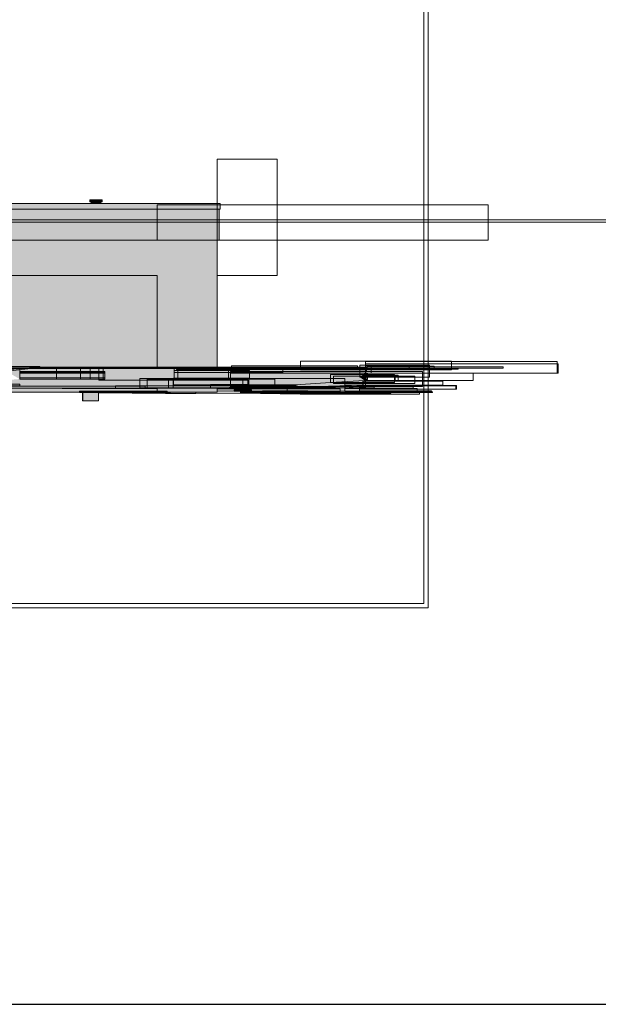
# Model space of a CAD drawing. Header units: metres. Extents: x 0 to 0.84, y 0 to 0.297.
# Tile 42 of 44: x 0.741 to 0.768, y 0.21 to 0.256. Entities that reach past the tile are written whole.
import ezdxf

# ---------------------------------------------------------------- set-up
doc = ezdxf.new("R2010")
doc.units = ezdxf.units.M
doc.header["$XCLIPFRAME"] = 2
doc.layers.add('Legende_ Beschreibung', color=7, linetype='Continuous', lineweight=25)
doc.layers.add('Standard', color=7, linetype='Continuous', lineweight=25)
picture_1 = doc.add_image_def('image1.jpg', size_in_pixel=(1024, 1024))
picture_2 = doc.add_image_def('image3.jpg', size_in_pixel=(2048, 512))
picture_3 = doc.add_image_def('image4.jpg', size_in_pixel=(1024, 1024))

msp = doc.modelspace()

# ---------------------------------------------------------------- hatches: boundary and pattern name
at = {"layer": 'Standard', "linetype": 'Continuous', "lineweight": 13, "true_color": 0xd1d1d1, "transparency": 33554687}
msp.add_hatch(color=254, dxfattribs=at).paths.add_polyline_path([(0.731934, 0.247115), (0.731934, 0.246855), (0.750496, 0.246855), (0.750496, 0.247115)])
at = {"layer": 'Standard', "linetype": 'Continuous', "lineweight": 13, "true_color": 0xaaaaaa, "transparency": 33554687}
for points in [[(0.744454, 0.247295), (0.744454, 0.247195), (0.744476, 0.247195), (0.744476, 0.247295)], [(0.744527, 0.247195), (0.744514, 0.247195), (0.744514, 0.247115), (0.744527, 0.247115)], [(0.744701, 0.247295), (0.744701, 0.247195), (0.744722, 0.247195), (0.744722, 0.247295)], [(0.744774, 0.247195), (0.744761, 0.247195), (0.744761, 0.247115), (0.744774, 0.247115)], [(0.7412, 0.238984), (0.742047, 0.239476), (0.74034, 0.239476)], [(0.744867, 0.238931), (0.742357, 0.239476), (0.742047, 0.239476), (0.7412, 0.238984)], [(0.744867, 0.238931), (0.748358, 0.239291), (0.743426, 0.239477), (0.742357, 0.239476)], [(0.748358, 0.239291), (0.748465, 0.239427), (0.745232, 0.239477), (0.743426, 0.239477)], [(0.748361, 0.239019), (0.748358, 0.239291), (0.744867, 0.238931)], [(0.748465, 0.239427), (0.757307, 0.23948), (0.745232, 0.239477)], [(0.750351, 0.23854), (0.757216, 0.239261), (0.748325, 0.238721)], [(0.757216, 0.239261), (0.748361, 0.239019), (0.748325, 0.238721)], [(0.757307, 0.23948), (0.748465, 0.239427), (0.748358, 0.239291)], [(0.757307, 0.23948), (0.748358, 0.239291), (0.748361, 0.239019)], [(0.757216, 0.239261), (0.757307, 0.23948), (0.748361, 0.239019)], [(0.75398, 0.238711), (0.757216, 0.239261), (0.750351, 0.23854)], [(0.756953, 0.239074), (0.757216, 0.239261), (0.75398, 0.238711)], [(0.757216, 0.239261), (0.756953, 0.239074), (0.757169, 0.238921)], [(0.747349, 0.23854), (0.7412, 0.238984), (0.73726, 0.238661)], [(0.747349, 0.23854), (0.744867, 0.238931), (0.7412, 0.238984)], [(0.748325, 0.238721), (0.748361, 0.239019), (0.744867, 0.238931)], [(0.748309, 0.238558), (0.748325, 0.238721), (0.744867, 0.238931)], [(0.747349, 0.23854), (0.748309, 0.238558), (0.744867, 0.238931)], [(0.750351, 0.23854), (0.748325, 0.238721), (0.748309, 0.238558)], [(0.750707, 0.23854), (0.75398, 0.238711), (0.750351, 0.23854)], [(0.757169, 0.238921), (0.755597, 0.238827), (0.75398, 0.238711), (0.752127, 0.238614), (0.753395, 0.238584)], [(0.755742, 0.238775), (0.757169, 0.238921), (0.753395, 0.238584)], [(0.757101, 0.238699), (0.755742, 0.238775), (0.753395, 0.238584)], [(0.756274, 0.238561), (0.757101, 0.238699), (0.753948, 0.238601)], [(0.755597, 0.238827), (0.756953, 0.239074), (0.75398, 0.238711)], [(0.757169, 0.238921), (0.756953, 0.239074), (0.755597, 0.238827)], [(0.757169, 0.238921), (0.755742, 0.238775), (0.757101, 0.238699)], [(0.747349, 0.23854), (0.73726, 0.238661), (0.737205, 0.23856)], [(0.743977, 0.238356), (0.743904, 0.238375), (0.743904, 0.238375), (0.742964, 0.238375)], [(0.74411, 0.237975), (0.744118, 0.237975), (0.744118, 0.238375), (0.74411, 0.238375)], [(0.744118, 0.237975), (0.744858, 0.237975), (0.744858, 0.238375), (0.744118, 0.238375)], [(0.747963, 0.238311), (0.747961, 0.238367), (0.747727, 0.238375), (0.74757, 0.238375), (0.747554, 0.238375), (0.747552, 0.238375), (0.747542, 0.238375), (0.747538, 0.238375), (0.747536, 0.238375), (0.747528, 0.238375), (0.747526, 0.238375), (0.747522, 0.238375), (0.74752, 0.238375), (0.747512, 0.238375), (0.74751, 0.238375), (0.747506, 0.238375), (0.747496, 0.238375), (0.747087, 0.238375), (0.74701, 0.238375), (0.747002, 0.238375), (0.746995, 0.238375), (0.746981, 0.238375), (0.746974, 0.238375), (0.746973, 0.238375), (0.746964, 0.238375), (0.746963, 0.238375), (0.746948, 0.238375), (0.746942, 0.238375), (0.746941, 0.238375), (0.746932, 0.238375), (0.746931, 0.238375), (0.74691, 0.238375), (0.746872, 0.238375), (0.746839, 0.238375), (0.746837, 0.238375), (0.746818, 0.238375), (0.74681, 0.238375), (0.746807, 0.238375), (0.746798, 0.238375), (0.746768, 0.238375), (0.746587, 0.238375), (0.746566, 0.238375), (0.746565, 0.238375)], [(0.748309, 0.238558), (0.747349, 0.23854), (0.748318, 0.238558)], [(0.747961, 0.238367), (0.747901, 0.238375), (0.747727, 0.238375)], [(0.747961, 0.238367), (0.747933, 0.238375), (0.747901, 0.238375)], [(0.747961, 0.238367), (0.747963, 0.238375), (0.747933, 0.238375)], [(0.751431, 0.238327), (0.749854, 0.238375), (0.748245, 0.238375), (0.748244, 0.238375), (0.747996, 0.238375), (0.747961, 0.238367)], [(0.747961, 0.238367), (0.747996, 0.238375), (0.747963, 0.238375)], [(0.751431, 0.238327), (0.747961, 0.238367), (0.747963, 0.238311)], [(0.751431, 0.238327), (0.75, 0.238375), (0.749854, 0.238375)], [(0.751431, 0.238327), (0.756962, 0.238357), (0.753594, 0.238375), (0.75245, 0.2384), (0.750351, 0.238419), (0.750351, 0.238375), (0.750205, 0.238375), (0.75, 0.238375)], [(0.752479, 0.23853), (0.752247, 0.238562), (0.750912, 0.238537), (0.750632, 0.238532), (0.750428, 0.238532), (0.750351, 0.238528), (0.750351, 0.238513)], [(0.750351, 0.23854), (0.750351, 0.238533), (0.750632, 0.238532), (0.750613, 0.23854)], [(0.750428, 0.238532), (0.750351, 0.238533), (0.750351, 0.238528)], [(0.752479, 0.23853), (0.750351, 0.238513), (0.750351, 0.23849), (0.751144, 0.238427)], [(0.751144, 0.238427), (0.750351, 0.23849), (0.750351, 0.238455)], [(0.751144, 0.238427), (0.750351, 0.238455), (0.750351, 0.238451)], [(0.751144, 0.238427), (0.750351, 0.238451), (0.750351, 0.238443)], [(0.75245, 0.2384), (0.751144, 0.238427), (0.750351, 0.238443), (0.750351, 0.238419)], [(0.753395, 0.238584), (0.750974, 0.238554), (0.750965, 0.238553), (0.750707, 0.23854), (0.750613, 0.23854), (0.750632, 0.238532)], [(0.753395, 0.238584), (0.752127, 0.238614), (0.750974, 0.238554)], [(0.753594, 0.238375), (0.752479, 0.23853), (0.751144, 0.238427)], [(0.754196, 0.238288), (0.756962, 0.238357), (0.751431, 0.238327)], [(0.752247, 0.238562), (0.752479, 0.23853), (0.75333, 0.238576), (0.752833, 0.238573)], [(0.756946, 0.238509), (0.756979, 0.238679), (0.756274, 0.238561), (0.754271, 0.238595), (0.753955, 0.238579), (0.753768, 0.238578), (0.752479, 0.23853)], [(0.752479, 0.23853), (0.753768, 0.238578), (0.753577, 0.238577)], [(0.752479, 0.23853), (0.753577, 0.238577), (0.75333, 0.238576)], [(0.756946, 0.238509), (0.752479, 0.23853), (0.753594, 0.238375)], [(0.753955, 0.238579), (0.753763, 0.238595), (0.753395, 0.238584), (0.752833, 0.238573)], [(0.756269, 0.23841), (0.756946, 0.238509), (0.753594, 0.238375)], [(0.75694, 0.238395), (0.756269, 0.23841), (0.753594, 0.238375)], [(0.756962, 0.238357), (0.75694, 0.238395), (0.753594, 0.238375)], [(0.753955, 0.238579), (0.754271, 0.238595), (0.753948, 0.238601), (0.753763, 0.238595)], [(0.756946, 0.238509), (0.756269, 0.23841), (0.75694, 0.238395)], [(0.756946, 0.238509), (0.757049, 0.23869), (0.756979, 0.238679)]]:
    msp.add_hatch(color=253, dxfattribs=at).paths.add_polyline_path(points)
at = {"layer": 'Standard', "linetype": 'Continuous', "lineweight": 13, "transparency": 33554687}
for color, points in [(253, [(0.744476, 0.247295), (0.744476, 0.247195), (0.744534, 0.247195), (0.744534, 0.247295)]), (253, [(0.744564, 0.247195), (0.744527, 0.247195), (0.744527, 0.247115), (0.744564, 0.247115)]), (7, [(0.744564, 0.247195), (0.744527, 0.247195), (0.744527, 0.24712), (0.744559, 0.24714), (0.744564, 0.247143)]), (7, [(0.744614, 0.247195), (0.744564, 0.247195), (0.744564, 0.247143), (0.744614, 0.247159)]), (7, [(0.744664, 0.247195), (0.744614, 0.247195), (0.744614, 0.247159), (0.744659, 0.247159), (0.744664, 0.247161)]), (7, [(0.744701, 0.247195), (0.744664, 0.247195), (0.744664, 0.247161), (0.744701, 0.247161)]), (7, [(0.744714, 0.247195), (0.744701, 0.247195), (0.744701, 0.247161), (0.744709, 0.247151), (0.744714, 0.247151)]), (7, [(0.744761, 0.247195), (0.744714, 0.247195), (0.744714, 0.247159), (0.744755, 0.247159), (0.744761, 0.247161)]), (253, [(0.744722, 0.247295), (0.744722, 0.247195), (0.744781, 0.247195), (0.744781, 0.247295)]), (253, [(0.744811, 0.247195), (0.744774, 0.247195), (0.744774, 0.247115), (0.744811, 0.247115)]), (7, [(0.744811, 0.247195), (0.744774, 0.247195), (0.744774, 0.24712), (0.744806, 0.24714), (0.744811, 0.247143)]), (7, [(0.744861, 0.247195), (0.744811, 0.247195), (0.744811, 0.247143), (0.744861, 0.247159)]), (7, [(0.744911, 0.247195), (0.744861, 0.247195), (0.744861, 0.247159), (0.744906, 0.247159), (0.744911, 0.247161)]), (7, [(0.744948, 0.247195), (0.744911, 0.247195), (0.744911, 0.247161), (0.744948, 0.247161)]), (7, [(0.744961, 0.247195), (0.744948, 0.247195), (0.744948, 0.247161), (0.744956, 0.247151), (0.744961, 0.247151)]), (7, [(0.750436, 0.246855), (0.732464, 0.246855), (0.732464, 0.246806), (0.750393, 0.246752), (0.750436, 0.246795)]), (7, [(0.74757, 0.245415), (0.73223, 0.245415), (0.73223, 0.243775), (0.74757, 0.243775)]), (7, [(0.74757, 0.245415), (0.73223, 0.245415), (0.73223, 0.245373), (0.732407, 0.245373), (0.732407, 0.245358), (0.74757, 0.245358)]), (7, [(0.750351, 0.245415), (0.74757, 0.245415), (0.74757, 0.243775), (0.750351, 0.243775)]), (7, [(0.750351, 0.245415), (0.74757, 0.245415), (0.74757, 0.245358), (0.750351, 0.245358)]), (7, [(0.730193, 0.239479), (0.730336, 0.239477), (0.742132, 0.239526), (0.740201, 0.239556)]), (7, [(0.730336, 0.239477), (0.732363, 0.239474), (0.757307, 0.23948), (0.742132, 0.239526)]), (7, [(0.7412, 0.238984), (0.742047, 0.239476), (0.74034, 0.239476)]), (7, [(0.744867, 0.238931), (0.742357, 0.239476), (0.742047, 0.239476), (0.7412, 0.238984)]), (7, [(0.744867, 0.238931), (0.748358, 0.239291), (0.743426, 0.239477), (0.742357, 0.239476)]), (7, [(0.748358, 0.239291), (0.748465, 0.239427), (0.745232, 0.239477), (0.743426, 0.239477)]), (7, [(0.748361, 0.239019), (0.748358, 0.239291), (0.744867, 0.238931)]), (7, [(0.748465, 0.239427), (0.751006, 0.239442), (0.746801, 0.239478), (0.745232, 0.239477)]), (7, [(0.751006, 0.239442), (0.757307, 0.23948), (0.746801, 0.239478)]), (7, [(0.757216, 0.239261), (0.748361, 0.239019), (0.748325, 0.238721)]), (7, [(0.750971, 0.238642), (0.750969, 0.238605), (0.757216, 0.239261), (0.748325, 0.238721), (0.750038, 0.238568)]), (7, [(0.751006, 0.239442), (0.748465, 0.239427), (0.748358, 0.239291), (0.754208, 0.239415)]), (7, [(0.754208, 0.239415), (0.748358, 0.239291), (0.748361, 0.239019), (0.755352, 0.239379)]), (7, [(0.757216, 0.239261), (0.757295, 0.239451), (0.755352, 0.239379), (0.748361, 0.239019)]), (7, [(0.750968, 0.238569), (0.75398, 0.238711), (0.757216, 0.239261), (0.750969, 0.238605)]), (7, [(0.757307, 0.23948), (0.751006, 0.239442), (0.754208, 0.239415)]), (7, [(0.756953, 0.239074), (0.757216, 0.239261), (0.75398, 0.238711)]), (7, [(0.757307, 0.23948), (0.754208, 0.239415), (0.755352, 0.239379)]), (7, [(0.757295, 0.239451), (0.757307, 0.23948), (0.755352, 0.239379)]), (7, [(0.757216, 0.239261), (0.756953, 0.239074), (0.757169, 0.238921)]), (7, [(0.746764, 0.238582), (0.7412, 0.238984), (0.73726, 0.238661), (0.745633, 0.23856)]), (7, [(0.747111, 0.238577), (0.744867, 0.238931), (0.7412, 0.238984), (0.746764, 0.238582)]), (7, [(0.748325, 0.238721), (0.748361, 0.239019), (0.744867, 0.238931)]), (7, [(0.748102, 0.238554), (0.748309, 0.238558), (0.744867, 0.238931), (0.747111, 0.238577)]), (7, [(0.748309, 0.238558), (0.748325, 0.238721), (0.744867, 0.238931)]), (7, [(0.750038, 0.238568), (0.748325, 0.238721), (0.748309, 0.238558), (0.748748, 0.238554)]), (7, [(0.750965, 0.238553), (0.75398, 0.238711), (0.750968, 0.238569)]), (7, [(0.757169, 0.238921), (0.755597, 0.238827), (0.75398, 0.238711), (0.752127, 0.238614), (0.753395, 0.238584)]), (7, [(0.755742, 0.238775), (0.757169, 0.238921), (0.753395, 0.238584)]), (7, [(0.757101, 0.238699), (0.755742, 0.238775), (0.753395, 0.238584)]), (7, [(0.756274, 0.238561), (0.757101, 0.238699), (0.753948, 0.238601)]), (7, [(0.755597, 0.238827), (0.756953, 0.239074), (0.75398, 0.238711)]), (7, [(0.757169, 0.238921), (0.756953, 0.239074), (0.755597, 0.238827)]), (7, [(0.757169, 0.238921), (0.755742, 0.238775), (0.757101, 0.238699)]), (7, [(0.757205, 0.238965), (0.75716, 0.238893), (0.757101, 0.238699)]), (7, [(0.757205, 0.238965), (0.757174, 0.238961), (0.757169, 0.238921), (0.75716, 0.238893)]), (7, [(0.757205, 0.238965), (0.757174, 0.238963), (0.757174, 0.238961)]), (7, [(0.745633, 0.23856), (0.73726, 0.238661), (0.737205, 0.23856), (0.743172, 0.238548)]), (7, [(0.743977, 0.238356), (0.743904, 0.238375), (0.743904, 0.238375), (0.742964, 0.238375)]), (7, [(0.747963, 0.238311), (0.747961, 0.238367), (0.747727, 0.238375), (0.74757, 0.238375), (0.747569, 0.238375), (0.747569, 0.238375), (0.747559, 0.238375), (0.747554, 0.238375), (0.747553, 0.238375), (0.747552, 0.238375), (0.747544, 0.238375), (0.747542, 0.238375), (0.747538, 0.238375), (0.747536, 0.238375), (0.747528, 0.238375), (0.747526, 0.238375), (0.747522, 0.238375), (0.747521, 0.238375), (0.74752, 0.238375), (0.747512, 0.238375), (0.74751, 0.238375), (0.747506, 0.238375), (0.747496, 0.238375), (0.74714, 0.238375), (0.747127, 0.238375), (0.74712, 0.238375), (0.747118, 0.238375), (0.747108, 0.238375), (0.747108, 0.238375), (0.747105, 0.238375), (0.747087, 0.238375), (0.747047, 0.238375), (0.747042, 0.238375), (0.74701, 0.238375), (0.747002, 0.238375), (0.746995, 0.238375), (0.746981, 0.238375), (0.746974, 0.238375), (0.746973, 0.238375), (0.746964, 0.238375), (0.746963, 0.238375), (0.746948, 0.238375), (0.746942, 0.238375), (0.746941, 0.238375), (0.746932, 0.238375), (0.746931, 0.238375), (0.74691, 0.238375), (0.746872, 0.238375), (0.746839, 0.238375), (0.746837, 0.238375), (0.746818, 0.238375), (0.74681, 0.238375), (0.746807, 0.238375), (0.746798, 0.238375), (0.746768, 0.238375), (0.746627, 0.238375), (0.746608, 0.238375), (0.746608, 0.238375), (0.746605, 0.238375), (0.746587, 0.238375), (0.746587, 0.238375), (0.746579, 0.238375), (0.746572, 0.238375), (0.746566, 0.238375), (0.746565, 0.238375)]), (7, [(0.74757, 0.238375), (0.750351, 0.238375), (0.750351, 0.23854), (0.748748, 0.238554), (0.748318, 0.238558), (0.74757, 0.238544)]), (7, [(0.747961, 0.238367), (0.747901, 0.238375), (0.747727, 0.238375)]), (7, [(0.747961, 0.238367), (0.747933, 0.238375), (0.747901, 0.238375)]), (7, [(0.747961, 0.238367), (0.747963, 0.238375), (0.747933, 0.238375)]), (7, [(0.747961, 0.238367), (0.747996, 0.238375), (0.747963, 0.238375)]), (7, [(0.751431, 0.238327), (0.749854, 0.238375), (0.748329, 0.238375), (0.748309, 0.238375), (0.748297, 0.238375), (0.748277, 0.238375), (0.748277, 0.238375), (0.748245, 0.238375), (0.748244, 0.238375), (0.747996, 0.238375), (0.747961, 0.238367)]), (7, [(0.751431, 0.238327), (0.747961, 0.238367), (0.747963, 0.238311)]), (7, [(0.748309, 0.238558), (0.748102, 0.238554), (0.748311, 0.238558)]), (7, [(0.748312, 0.238558), (0.748309, 0.238558), (0.748748, 0.238554)]), (7, [(0.751431, 0.238327), (0.75, 0.238375), (0.749854, 0.238375)]), (7, [(0.751431, 0.238327), (0.756962, 0.238357), (0.753594, 0.238375), (0.75245, 0.2384), (0.750351, 0.238419), (0.750351, 0.238375), (0.750267, 0.238375), (0.750205, 0.238375), (0.75, 0.238375)]), (7, [(0.752479, 0.23853), (0.752247, 0.238562), (0.750912, 0.238537), (0.750632, 0.238532), (0.750428, 0.238532), (0.750351, 0.238528), (0.750351, 0.238513)]), (7, [(0.750428, 0.238532), (0.750351, 0.238533), (0.750351, 0.238528)]), (7, [(0.752479, 0.23853), (0.750351, 0.238513), (0.750351, 0.23849), (0.751144, 0.238427)]), (7, [(0.751144, 0.238427), (0.750351, 0.23849), (0.750351, 0.238455)]), (7, [(0.751144, 0.238427), (0.750351, 0.238455), (0.750351, 0.238451)]), (7, [(0.751144, 0.238427), (0.750351, 0.238451), (0.750351, 0.238443)]), (7, [(0.75245, 0.2384), (0.751144, 0.238427), (0.750351, 0.238443), (0.750351, 0.238419)]), (7, [(0.750912, 0.238537), (0.753395, 0.238584), (0.750974, 0.238554), (0.750965, 0.238553), (0.750948, 0.238552)]), (7, [(0.753395, 0.238584), (0.752127, 0.238614), (0.750974, 0.238554)]), (7, [(0.753594, 0.238375), (0.752479, 0.23853), (0.751144, 0.238427)]), (7, [(0.754196, 0.238288), (0.756962, 0.238357), (0.751431, 0.238327)]), (7, [(0.752247, 0.238562), (0.752479, 0.23853), (0.75333, 0.238576), (0.752833, 0.238573)]), (7, [(0.756946, 0.238509), (0.756979, 0.238679), (0.756274, 0.238561), (0.754271, 0.238595), (0.753955, 0.238579), (0.753768, 0.238578), (0.752479, 0.23853)]), (7, [(0.752479, 0.23853), (0.753768, 0.238578), (0.753577, 0.238577)]), (7, [(0.752479, 0.23853), (0.753577, 0.238577), (0.75333, 0.238576)]), (7, [(0.756946, 0.238509), (0.752479, 0.23853), (0.753594, 0.238375)]), (7, [(0.753955, 0.238579), (0.753763, 0.238595), (0.753395, 0.238584), (0.752833, 0.238573)]), (7, [(0.756269, 0.23841), (0.756946, 0.238509), (0.753594, 0.238375)]), (7, [(0.75694, 0.238395), (0.756269, 0.23841), (0.753594, 0.238375)]), (7, [(0.756962, 0.238357), (0.75694, 0.238395), (0.753594, 0.238375)]), (7, [(0.753955, 0.238579), (0.754271, 0.238595), (0.753948, 0.238601), (0.753763, 0.238595)]), (7, [(0.756946, 0.238509), (0.756269, 0.23841), (0.75694, 0.238395)]), (7, [(0.756946, 0.238509), (0.757049, 0.23869), (0.756979, 0.238679)])]:
    msp.add_hatch(color=color, dxfattribs=at).paths.add_polyline_path(points)
at = {"layer": 'Standard', "linetype": 'Continuous', "lineweight": 13, "true_color": 0xbababa, "transparency": 33554687}
for points in [[(0.744534, 0.247295), (0.744534, 0.247195), (0.744614, 0.247195), (0.744614, 0.247295)], [(0.744614, 0.247195), (0.744564, 0.247195), (0.744564, 0.247115), (0.744614, 0.247115)], [(0.744781, 0.247295), (0.744781, 0.247195), (0.744861, 0.247195), (0.744861, 0.247295)], [(0.744861, 0.247195), (0.744811, 0.247195), (0.744811, 0.247115), (0.744861, 0.247115)]]:
    msp.add_hatch(color=9, dxfattribs=at).paths.add_polyline_path(points)
at = {"layer": 'Standard', "linetype": 'Continuous', "lineweight": 13, "true_color": 0xc2c2c2, "transparency": 33554687}
for points in [[(0.744614, 0.247295), (0.744614, 0.247195), (0.744694, 0.247195), (0.744694, 0.247295)], [(0.744664, 0.247195), (0.744614, 0.247195), (0.744614, 0.247115), (0.744664, 0.247115)], [(0.744761, 0.247115), (0.744761, 0.247195), (0.744714, 0.247195), (0.744714, 0.247115)], [(0.744861, 0.247295), (0.744861, 0.247195), (0.744941, 0.247195), (0.744941, 0.247295)], [(0.744911, 0.247195), (0.744861, 0.247195), (0.744861, 0.247115), (0.744911, 0.247115)]]:
    msp.add_hatch(color=9, dxfattribs=at).paths.add_polyline_path(points)
at = {"layer": 'Standard', "linetype": 'Continuous', "lineweight": 13, "true_color": 0xc3c3c3, "transparency": 33554687}
for points in [[(0.744701, 0.247195), (0.744664, 0.247195), (0.744664, 0.247115), (0.744701, 0.247115)], [(0.744694, 0.247295), (0.744694, 0.247195), (0.744701, 0.247195), (0.744701, 0.247295)], [(0.744948, 0.247195), (0.744911, 0.247195), (0.744911, 0.247115), (0.744948, 0.247115)], [(0.744941, 0.247295), (0.744941, 0.247195), (0.745, 0.247195), (0.745, 0.247295)]]:
    msp.add_hatch(color=9, dxfattribs=at).paths.add_polyline_path(points)
at = {"layer": 'Standard', "linetype": 'Continuous', "lineweight": 13, "true_color": 0xbdbdbd, "transparency": 33554687}
for points in [[(0.744714, 0.247195), (0.744701, 0.247195), (0.744701, 0.247115), (0.744714, 0.247115)], [(0.744961, 0.247195), (0.744948, 0.247195), (0.744948, 0.247115), (0.744961, 0.247115)], [(0.745, 0.247295), (0.745, 0.247195), (0.745021, 0.247195), (0.745021, 0.247295)]]:
    msp.add_hatch(color=9, dxfattribs=at).paths.add_polyline_path(points)
at = {"layer": 'Standard', "linetype": 'Continuous', "lineweight": 13, "true_color": 0xf3f3f3, "transparency": 33554687}
for points in [[(0.732464, 0.246315), (0.750436, 0.246315), (0.750436, 0.246855), (0.732464, 0.246855)], [(0.750436, 0.246315), (0.732464, 0.246315), (0.732464, 0.245415), (0.750436, 0.245415)]]:
    msp.add_hatch(color=7, dxfattribs=at).paths.add_polyline_path(points)
at = {"layer": 'Standard', "linetype": 'Continuous', "lineweight": 13, "transparency": 33554687}
h = msp.add_hatch(color=7, dxfattribs=at)
h.paths.add_polyline_path([(0.73223, 0.238375), (0.74757, 0.238375), (0.74757, 0.238544), (0.747349, 0.23854), (0.743172, 0.238548), (0.737205, 0.23856), (0.73223, 0.238604)])
h.paths.add_polyline_path([(0.742132, 0.239526), (0.74757, 0.239509), (0.74757, 0.243775), (0.725594, 0.243775), (0.725594, 0.239531), (0.72603, 0.239525), (0.72603, 0.243715), (0.73223, 0.243715), (0.73223, 0.239509), (0.735927, 0.239556), (0.737918, 0.239556), (0.740201, 0.239556)])
h.paths.add_polyline_path([(0.725594, 0.238375), (0.72603, 0.238375), (0.72603, 0.238698), (0.725594, 0.238714)])
h = msp.add_hatch(color=7, dxfattribs=at)
h.paths.add_polyline_path([(0.73223, 0.238375), (0.74757, 0.238375), (0.74757, 0.238544), (0.747349, 0.23854), (0.743172, 0.238548), (0.737205, 0.23856), (0.73223, 0.238604)])
h.paths.add_polyline_path([(0.725594, 0.243775), (0.725594, 0.243751), (0.732216, 0.243761), (0.73223, 0.243775)])
h.paths.add_polyline_path([(0.725594, 0.238375), (0.72603, 0.238375), (0.72603, 0.238698), (0.725594, 0.238714)])
h = msp.add_hatch(color=7, dxfattribs=at)
h.paths.add_polyline_path([(0.750351, 0.243775), (0.74757, 0.243775), (0.74757, 0.239509), (0.750351, 0.239501)])
h.paths.add_polyline_path([(0.74757, 0.238375), (0.750351, 0.238375), (0.750351, 0.23854), (0.748748, 0.238554), (0.748318, 0.238558), (0.74757, 0.238544)])
at = {"layer": 'Standard', "linetype": 'Continuous', "lineweight": 13, "true_color": 0xb9b9b9, "transparency": 33554687}
for points in [[(0.729465, 0.239474), (0.742132, 0.239526), (0.740201, 0.239556)], [(0.729465, 0.239474), (0.757307, 0.23948), (0.742132, 0.239526)]]:
    msp.add_hatch(color=9, dxfattribs=at).paths.add_polyline_path(points)
at = {"layer": 'Standard', "linetype": 'Continuous', "lineweight": 13, "true_color": 0xababab, "transparency": 33554687}
msp.add_hatch(color=253, dxfattribs=at).paths.add_polyline_path([(0.757205, 0.238965), (0.75716, 0.238893), (0.757101, 0.238699)])
at = {"layer": 'Standard', "linetype": 'Continuous', "lineweight": 13, "true_color": 0xb8b8b8, "transparency": 33554687}
for points in [[(0.757205, 0.238965), (0.757174, 0.238961), (0.757169, 0.238921), (0.75716, 0.238893)], [(0.757205, 0.238965), (0.757174, 0.238963), (0.757174, 0.238961)]]:
    msp.add_hatch(color=9, dxfattribs=at).paths.add_polyline_path(points)
at = {"layer": 'Standard', "linetype": 'Continuous', "lineweight": 13, "true_color": 0x474747, "transparency": 33554687}
for points in [[(0.747349, 0.23854), (0.745633, 0.23856), (0.743172, 0.238548)], [(0.747349, 0.23854), (0.746764, 0.238582), (0.745633, 0.23856)], [(0.747349, 0.23854), (0.747111, 0.238577), (0.746764, 0.238582)], [(0.747349, 0.23854), (0.748102, 0.238554), (0.747111, 0.238577)], [(0.747349, 0.23854), (0.74757, 0.238544), (0.748318, 0.238558), (0.748311, 0.238558), (0.748102, 0.238554)], [(0.750351, 0.23854), (0.750038, 0.238568), (0.748748, 0.238554)], [(0.750351, 0.23854), (0.750969, 0.238605), (0.750971, 0.238642), (0.750038, 0.238568)], [(0.750351, 0.23854), (0.750968, 0.238569), (0.750969, 0.238605)], [(0.750351, 0.23854), (0.750707, 0.23854), (0.750965, 0.238553), (0.750968, 0.238569)], [(0.750351, 0.23854), (0.750351, 0.238533), (0.750632, 0.238532), (0.750613, 0.23854)], [(0.750632, 0.238532), (0.750912, 0.238537), (0.750948, 0.238552), (0.750707, 0.23854), (0.750613, 0.23854)]]:
    msp.add_hatch(color=49, dxfattribs=at).paths.add_polyline_path(points)
at = {"layer": 'Standard', "linetype": 'Continuous', "lineweight": 13, "true_color": 0xaaaaaa, "transparency": 33554687}
h = msp.add_hatch(color=253, dxfattribs=at)
h.paths.add_polyline_path([(0.747963, 0.238311), (0.746565, 0.238375), (0.746556, 0.238375), (0.746495, 0.238375), (0.746473, 0.238375), (0.746047, 0.238375), (0.746045, 0.238375), (0.746035, 0.238375), (0.746028, 0.238375), (0.746027, 0.238375), (0.746018, 0.238375), (0.746017, 0.238375), (0.74601, 0.238375), (0.746008, 0.238375), (0.746, 0.238375), (0.745598, 0.238375), (0.745585, 0.238375), (0.745568, 0.238375), (0.745567, 0.238375), (0.745565, 0.238375), (0.744927, 0.238375), (0.744926, 0.238375), (0.744925, 0.238375), (0.744916, 0.238375), (0.744906, 0.238375), (0.744905, 0.238375), (0.744905, 0.238375), (0.744896, 0.238375), (0.744858, 0.238375), (0.744858, 0.238346)])
h.paths.add_polyline_path([(0.743926, 0.238375), (0.743904, 0.238375), (0.743977, 0.238356), (0.74411, 0.238355), (0.74411, 0.238375)])
at = {"layer": 'Standard', "linetype": 'Continuous', "lineweight": 13, "transparency": 33554687}
h = msp.add_hatch(color=7, dxfattribs=at)
h.paths.add_polyline_path([(0.743977, 0.238356), (0.74411, 0.238355), (0.74411, 0.238375), (0.743926, 0.238375), (0.743904, 0.238375)])
h.paths.add_polyline_path([(0.747963, 0.238311), (0.746565, 0.238375), (0.746556, 0.238375), (0.746547, 0.238375), (0.746542, 0.238375), (0.746532, 0.238375), (0.746525, 0.238375), (0.74652, 0.238375), (0.746495, 0.238375), (0.746473, 0.238375), (0.74647, 0.238375), (0.746047, 0.238375), (0.746045, 0.238375), (0.746035, 0.238375), (0.746028, 0.238375), (0.746027, 0.238375), (0.746018, 0.238375), (0.746017, 0.238375), (0.74601, 0.238375), (0.746008, 0.238375), (0.746, 0.238375), (0.745598, 0.238375), (0.745585, 0.238375), (0.745568, 0.238375), (0.745567, 0.238375), (0.745565, 0.238375), (0.744927, 0.238375), (0.744926, 0.238375), (0.744925, 0.238375), (0.744916, 0.238375), (0.744906, 0.238375), (0.744905, 0.238375), (0.744905, 0.238375), (0.744896, 0.238375), (0.744858, 0.238375), (0.744858, 0.238346)])

# ---------------------------------------------------------------- linework, layer by layer
at = {"layer": 'Legende_ Beschreibung', "color": 7, "linetype": 'Continuous', "lineweight": 25, "transparency": 33554687}
msp.add_line((0.655, 0.21), (0.83, 0.21), dxfattribs=at)
at = {"layer": 'Standard', "color": 7, "linetype": 'Continuous', "lineweight": 13, "transparency": 33554687}
for p, q in [((0.731934, 0.247115), (0.750496, 0.247115)), ((0.744454, 0.247195), (0.744454, 0.247295)), ((0.744476, 0.247295), (0.744454, 0.247295)), ((0.744476, 0.247195), (0.744454, 0.247195)), ((0.744534, 0.247295), (0.744476, 0.247295)), ((0.744534, 0.247195), (0.744476, 0.247195)), ((0.744514, 0.247195), (0.744514, 0.247115)), ((0.744614, 0.247295), (0.744534, 0.247295)), ((0.744614, 0.247195), (0.744534, 0.247195)), ((0.744694, 0.247295), (0.744614, 0.247295)), ((0.744694, 0.247195), (0.744614, 0.247195)), ((0.744701, 0.247295), (0.744694, 0.247295)), ((0.744701, 0.247195), (0.744694, 0.247195)), ((0.744701, 0.247195), (0.744701, 0.247295)), ((0.744722, 0.247295), (0.744701, 0.247295)), ((0.744722, 0.247195), (0.744701, 0.247195)), ((0.744714, 0.247115), (0.744714, 0.247195)), ((0.744781, 0.247295), (0.744722, 0.247295)), ((0.744781, 0.247195), (0.744722, 0.247195)), ((0.744761, 0.247195), (0.744761, 0.247115)), ((0.744861, 0.247295), (0.744781, 0.247295)), ((0.744861, 0.247195), (0.744781, 0.247195)), ((0.744941, 0.247295), (0.744861, 0.247295)), ((0.744941, 0.247195), (0.744861, 0.247195)), ((0.745, 0.247295), (0.744941, 0.247295)), ((0.745, 0.247195), (0.744941, 0.247195)), ((0.744961, 0.247115), (0.744961, 0.247195)), ((0.745021, 0.247295), (0.745, 0.247295)), ((0.745021, 0.247195), (0.745, 0.247195)), ((0.745021, 0.247295), (0.745021, 0.247195)), ((0.750496, 0.247115), (0.750496, 0.246855)), ((0.750496, 0.246855), (0.731934, 0.246855)), ((0.750436, 0.246315), (0.750436, 0.246855)), ((0.750436, 0.245415), (0.750436, 0.246315)), ((0.732464, 0.245415), (0.750436, 0.245415)), ((0.750351, 0.243775), (0.750351, 0.245415)), ((0.750351, 0.239501), (0.750351, 0.243775)), ((0.757307, 0.23948), (0.729465, 0.239474)), ((0.757308, 0.23948), (0.732363, 0.239474)), ((0.740201, 0.239556), (0.742132, 0.239526)), ((0.740201, 0.239556), (0.742132, 0.239526)), ((0.757307, 0.23948), (0.742132, 0.239526)), ((0.757307, 0.23948), (0.742132, 0.239526)), ((0.757169, 0.238921), (0.757216, 0.239261)), ((0.757216, 0.239261), (0.757169, 0.238921)), ((0.757216, 0.239261), (0.757307, 0.23948)), ((0.757216, 0.239261), (0.757295, 0.239451)), ((0.757295, 0.239451), (0.757307, 0.23948)), ((0.75398, 0.238711), (0.750707, 0.23854)), ((0.750965, 0.238553), (0.75398, 0.238711)), ((0.753395, 0.238584), (0.757101, 0.238699)), ((0.757101, 0.238699), (0.753395, 0.238584)), ((0.75398, 0.238711), (0.755597, 0.238827)), ((0.755597, 0.238827), (0.75398, 0.238711)), ((0.755597, 0.238827), (0.757169, 0.238921)), ((0.757169, 0.238921), (0.755597, 0.238827)), ((0.757101, 0.238699), (0.756274, 0.238561)), ((0.756274, 0.238561), (0.757101, 0.238699)), ((0.757205, 0.238965), (0.757101, 0.238699)), ((0.757205, 0.238965), (0.757101, 0.238699)), ((0.757169, 0.238921), (0.757101, 0.238699)), ((0.757101, 0.238699), (0.757169, 0.238921)), ((0.757174, 0.238963), (0.757205, 0.238965)), ((0.757205, 0.238965), (0.757174, 0.238963)), ((0.73223, 0.238375), (0.74757, 0.238375)), ((0.737205, 0.23856), (0.747349, 0.23854)), ((0.743172, 0.238548), (0.737205, 0.23856)), ((0.742964, 0.238375), (0.743977, 0.238356)), ((0.742964, 0.238375), (0.743977, 0.238356)), ((0.747349, 0.23854), (0.743172, 0.238548)), ((0.74411, 0.238355), (0.743977, 0.238356)), ((0.743977, 0.238356), (0.74411, 0.238355)), ((0.74411, 0.238375), (0.74411, 0.237975)), ((0.744118, 0.237975), (0.744118, 0.238375)), ((0.744858, 0.237975), (0.744858, 0.238375)), ((0.747963, 0.238311), (0.744858, 0.238346)), ((0.744858, 0.238346), (0.747963, 0.238311)), ((0.747349, 0.23854), (0.748318, 0.238558)), ((0.747349, 0.23854), (0.748318, 0.238558)), ((0.74757, 0.238375), (0.750351, 0.238375)), ((0.751431, 0.238327), (0.747963, 0.238311)), ((0.747963, 0.238311), (0.751431, 0.238327)), ((0.748309, 0.238558), (0.750351, 0.23854)), ((0.748748, 0.238554), (0.748309, 0.238558)), ((0.750351, 0.23854), (0.748748, 0.238554)), ((0.750351, 0.23854), (0.750707, 0.23854)), ((0.750707, 0.23854), (0.750351, 0.23854)), ((0.750351, 0.238375), (0.750351, 0.23854)), ((0.750351, 0.238533), (0.750632, 0.238532)), ((0.750632, 0.238532), (0.750351, 0.238533)), ((0.750351, 0.238443), (0.751144, 0.238427)), ((0.751144, 0.238427), (0.750351, 0.238443)), ((0.750632, 0.238532), (0.753395, 0.238584)), ((0.750912, 0.238537), (0.750632, 0.238532)), ((0.750707, 0.23854), (0.750965, 0.238553)), ((0.753395, 0.238584), (0.750912, 0.238537)), ((0.753594, 0.238375), (0.751144, 0.238427)), ((0.751144, 0.238427), (0.753594, 0.238375)), ((0.751431, 0.238327), (0.754196, 0.238288)), ((0.754196, 0.238288), (0.751431, 0.238327)), ((0.752833, 0.238573), (0.753955, 0.238579)), ((0.753955, 0.238579), (0.752833, 0.238573)), ((0.753594, 0.238375), (0.756962, 0.238357)), ((0.756962, 0.238357), (0.753594, 0.238375)), ((0.753948, 0.238601), (0.756274, 0.238561)), ((0.756274, 0.238561), (0.753948, 0.238601)), ((0.753955, 0.238579), (0.754271, 0.238595)), ((0.754271, 0.238595), (0.753955, 0.238579)), ((0.756962, 0.238357), (0.754196, 0.238288)), ((0.754196, 0.238288), (0.756962, 0.238357)), ((0.75694, 0.238395), (0.756946, 0.238509)), ((0.75694, 0.238395), (0.756946, 0.238509)), ((0.756962, 0.238357), (0.75694, 0.238395)), ((0.756962, 0.238357), (0.75694, 0.238395)), ((0.756946, 0.238509), (0.757049, 0.23869)), ((0.756946, 0.238509), (0.757049, 0.23869)), ((0.744118, 0.237975), (0.74411, 0.237975)), ((0.744858, 0.237975), (0.744118, 0.237975))]:
    msp.add_line(p, q, dxfattribs=at)
for points in [[(0.666545, 0.228375), (0.760125, 0.228375), (0.760125, 0.269175), (0.666545, 0.269175), (0.666545, 0.228375)], [(0.666745, 0.228575), (0.759925, 0.228575), (0.759925, 0.268975), (0.666745, 0.268975), (0.666745, 0.228575)]]:
    msp.add_lwpolyline(points, dxfattribs=at)

# ---------------------------------------------------------------- pictures from other files: only their frames are drawn
image = msp.add_image(picture_2, insert=(0.750351, 0.243775), size_in_units=(0.002781, 0.0054), dxfattribs=at)
at = {"layer": 'Standard', "color": 254, "linetype": 'Continuous', "lineweight": 13, "true_color": 0xd8d8d8, "transparency": 33554687}
image = msp.add_image(picture_2, insert=(0.74757, 0.245415), size_in_units=(0.01534, 0.00164), dxfattribs=at)
at = {"layer": 'Standard', "color": 9, "linetype": 'Continuous', "lineweight": 13, "true_color": 0xcacaca, "transparency": 33554687}
image = msp.add_image(picture_2, insert=(0.750351, 0.245415), size_in_units=(0.002781, 0.00164), dxfattribs=at)
at = {"layer": 'Standard', "color": 7, "linetype": 'Continuous', "lineweight": 13, "transparency": 33554687}
image = msp.add_image(picture_3, insert=(0.724901, 0.246255), size_in_units=(0.050978, 0.000115), dxfattribs=at)
image = msp.add_image(picture_2, insert=(0.73223, 0.238375), size_in_units=(0.021977, 0.0054), dxfattribs=at)
image.set_boundary_path([(-0.5, 511.5), (1429.03, 511.5), (1429.03, 495.48), (1408.38, 495.88), (1019.14, 495.1), (463.14, 493.98), (-0.5, 489.8), (-0.5, 511.5), (922.21, 402.4), (1429.03, 403.95), (1429.03, -0.5), (-618.96, -0.5), (-618.96, 401.85), (-578.28, 402.46), (-578.28, 5.19), (-0.5, 5.19), (-0.5, 403.98), (344.05, 399.5), (529.56, 399.5), (742.26, 399.5), (922.21, 402.4), (-618.96, 511.5), (-578.28, 511.5), (-578.28, 480.9), (-618.96, 479.35), (-618.96, 511.5), (922.21, 402.4), (-0.5, 511.5)])
image = msp.add_image(picture_1, insert=(0.754208, 0.239415), size_in_units=(0.006995, 0.000395), dxfattribs=at)
image = msp.add_image(picture_1, insert=(0.756953, 0.239074), size_in_units=(0.003236, 0.00055), dxfattribs=at)
image = msp.add_image(picture_1, insert=(0.757216, 0.239261), size_in_units=(0.008891, 0.000541), dxfattribs=at)
image = msp.add_image(picture_1, insert=(0.757216, 0.239261), size_in_units=(0.008933, 0.000432), dxfattribs=at)
image = msp.add_image(picture_1, insert=(0.730193, 0.239479), size_in_units=(0.011939, 0.000079), dxfattribs=at)
image = msp.add_image(picture_1, insert=(0.730336, 0.239477), size_in_units=(0.026971, 0.0000513), dxfattribs=at)
image = msp.add_image(picture_1, insert=(0.7412, 0.238984), size_in_units=(0.003861, 0.000492), dxfattribs=at)
image = msp.add_image(picture_1, insert=(0.7412, 0.238984), size_in_units=(0.003267, 0.000492), dxfattribs=at)
image = msp.add_image(picture_1, insert=(0.7412, 0.238984), size_in_units=(0.00282, 0.000492), dxfattribs=at)
image = msp.add_image(picture_1, insert=(0.7412, 0.238984), size_in_units=(0.001707, 0.000493), dxfattribs=at)
image = msp.add_image(picture_1, insert=(0.7412, 0.238984), size_in_units=(0.003937, 0.000348), dxfattribs=at)
image = msp.add_image(picture_1, insert=(0.7412, 0.238984), size_in_units=(0.003944, 0.000323), dxfattribs=at)
image = msp.add_image(picture_1, insert=(0.7412, 0.238984), size_in_units=(0.003937, 0.000269), dxfattribs=at)
image = msp.add_image(picture_1, insert=(0.744867, 0.238931), size_in_units=(0.003667, 0.000545), dxfattribs=at)
image = msp.add_image(picture_1, insert=(0.744867, 0.238931), size_in_units=(0.006, 0.000545), dxfattribs=at)
image = msp.add_image(picture_1, insert=(0.748358, 0.239291), size_in_units=(0.005038, 0.000186), dxfattribs=at)
image = msp.add_image(picture_1, insert=(0.748361, 0.239019), size_in_units=(0.003494, 0.00036), dxfattribs=at)
image = msp.add_image(picture_1, insert=(0.748465, 0.239427), size_in_units=(0.005773, 0.0000508), dxfattribs=at)
image = msp.add_image(picture_1, insert=(0.750968, 0.238569), size_in_units=(0.006248, 0.000692), dxfattribs=at)
image = msp.add_image(picture_1, insert=(0.750971, 0.238642), size_in_units=(0.008891, 0.000693), dxfattribs=at)
image = msp.add_image(picture_1, insert=(0.751006, 0.239442), size_in_units=(0.005851, 0.000151), dxfattribs=at)
image = msp.add_image(picture_1, insert=(0.751006, 0.239442), size_in_units=(0.010505, 0.0000379), dxfattribs=at)
image = msp.add_image(picture_1, insert=(0.755597, 0.238827), size_in_units=(0.002973, 0.000364), dxfattribs=at)
image = msp.add_image(picture_1, insert=(0.757169, 0.238921), size_in_units=(0.005042, 0.000337), dxfattribs=at)
image = msp.add_image(picture_1, insert=(0.757169, 0.238921), size_in_units=(0.001571, 0.000247), dxfattribs=at)
image = msp.add_image(picture_1, insert=(0.757205, 0.238965), size_in_units=(0.000104, 0.000266), dxfattribs=at)
image = msp.add_image(picture_1, insert=(0.757216, 0.239261), size_in_units=(0.000263, 0.00034), dxfattribs=at)
at = {"layer": 'Standard', "color": 251, "linetype": 'Continuous', "lineweight": 13, "true_color": 0x4d4d4d, "transparency": 33554687}
image = msp.add_image(picture_1, insert=(0.757295, 0.239451), size_in_units=(0.001954, 0.000101), dxfattribs=at)
at = {"layer": 'Standard', "color": 7, "linetype": 'Continuous', "lineweight": 13, "transparency": 33554687}
image = msp.add_image(picture_1, insert=(0.757307, 0.23948), size_in_units=(0.003098, 0.000101), dxfattribs=at)
image = msp.add_image(picture_1, insert=(0.757307, 0.23948), size_in_units=(0.006301, 0.0000654), dxfattribs=at)
image = msp.add_image(picture_1, insert=(0.73726, 0.238661), size_in_units=(0.003943, 0.0000868), dxfattribs=at)
image = msp.add_image(picture_1, insert=(0.7412, 0.238984), size_in_units=(0.003944, 0.0000568), dxfattribs=at)
image = msp.add_image(picture_1, insert=(0.746764, 0.238582), size_in_units=(0.009504, 0.000423), dxfattribs=at)
image = msp.add_image(picture_1, insert=(0.747111, 0.238577), size_in_units=(0.005911, 0.000406), dxfattribs=at)
image = msp.add_image(picture_1, insert=(0.748102, 0.238554), size_in_units=(0.003442, 0.000377), dxfattribs=at)
image = msp.add_image(picture_1, insert=(0.748309, 0.238558), size_in_units=(0.003458, 0.000374), dxfattribs=at)
image = msp.add_image(picture_1, insert=(0.748325, 0.238721), size_in_units=(0.003494, 0.000299), dxfattribs=at)
image = msp.add_image(picture_1, insert=(0.750038, 0.238568), size_in_units=(0.001729, 0.000167), dxfattribs=at)
image = msp.add_image(picture_1, insert=(0.750965, 0.238553), size_in_units=(0.003015, 0.000158), dxfattribs=at)
image = msp.add_image(picture_1, insert=(0.755742, 0.238775), size_in_units=(0.003774, 0.000337), dxfattribs=at)
image = msp.add_image(picture_1, insert=(0.756274, 0.238561), size_in_units=(0.003153, 0.000138), dxfattribs=at)
image = msp.add_image(picture_1, insert=(0.757101, 0.238699), size_in_units=(0.003706, 0.000191), dxfattribs=at)
image = msp.add_image(picture_1, insert=(0.757169, 0.238921), size_in_units=(0.001427, 0.000222), dxfattribs=at)
image = msp.add_image(picture_1, insert=(0.757205, 0.238965), size_in_units=(0.0000452, 0.0000723), dxfattribs=at)
image = msp.add_image(picture_1, insert=(0.757205, 0.238965), size_in_units=(0.000031, 0.00000368), dxfattribs=at)
image = msp.add_image(picture_1, insert=(0.737205, 0.23856), size_in_units=(0.009814, 0.0000868), dxfattribs=at)
image = msp.add_image(picture_1, insert=(0.743978, 0.238356), size_in_units=(0.004058, 0.0000636), dxfattribs=at)
image = msp.add_image(picture_1, insert=(0.743978, 0.238356), size_in_units=(0.001014, 0.0000188), dxfattribs=at)
image = msp.add_image(picture_1, insert=(0.745633, 0.23856), size_in_units=(0.008428, 0.000113), dxfattribs=at)
image = msp.add_image(picture_1, insert=(0.747961, 0.238367), size_in_units=(0.000233, 0.0000078), dxfattribs=at)
image = msp.add_image(picture_1, insert=(0.747961, 0.238367), size_in_units=(0.0000601, 0.0000078), dxfattribs=at)
image = msp.add_image(picture_1, insert=(0.747961, 0.238367), size_in_units=(0.0000301, 0.0000078), dxfattribs=at)
image = msp.add_image(picture_1, insert=(0.747961, 0.238367), size_in_units=(0.0000349, 0.0000078), dxfattribs=at)
image = msp.add_image(picture_1, insert=(0.747963, 0.238311), size_in_units=(0.001398, 0.0000636), dxfattribs=at)
image = msp.add_image(picture_1, insert=(0.748309, 0.238558), size_in_units=(0.000208, 0.00000387), dxfattribs=at)
image = msp.add_image(picture_1, insert=(0.748312, 0.238558), size_in_units=(0.000439, 0.00000387), dxfattribs=at)
image = msp.add_image(picture_1, insert=(0.750428, 0.238532), size_in_units=(0.0000769, 0.00000502), dxfattribs=at)
image = msp.add_image(picture_1, insert=(0.750912, 0.238537), size_in_units=(0.002483, 0.0000469), dxfattribs=at)
image = msp.add_image(picture_1, insert=(0.751144, 0.238427), size_in_units=(0.000793, 0.0000628), dxfattribs=at)
image = msp.add_image(picture_1, insert=(0.751144, 0.238427), size_in_units=(0.000793, 0.0000274), dxfattribs=at)
image = msp.add_image(picture_1, insert=(0.751144, 0.238427), size_in_units=(0.000793, 0.0000241), dxfattribs=at)
image = msp.add_image(picture_1, insert=(0.751431, 0.238327), size_in_units=(0.006962, 0.0000921), dxfattribs=at)
image = msp.add_image(picture_1, insert=(0.751431, 0.238327), size_in_units=(0.00347, 0.0000558), dxfattribs=at)
image = msp.add_image(picture_1, insert=(0.751431, 0.238327), size_in_units=(0.00347, 0.0000478), dxfattribs=at)
image = msp.add_image(picture_1, insert=(0.751431, 0.238327), size_in_units=(0.001577, 0.0000478), dxfattribs=at)
image = msp.add_image(picture_1, insert=(0.752247, 0.238562), size_in_units=(0.001082, 0.0000459), dxfattribs=at)
image = msp.add_image(picture_1, insert=(0.75245, 0.2384), size_in_units=(0.002099, 0.0000439), dxfattribs=at)
image = msp.add_image(picture_1, insert=(0.752479, 0.23853), size_in_units=(0.002128, 0.000103), dxfattribs=at)
image = msp.add_image(picture_1, insert=(0.752479, 0.23853), size_in_units=(0.002128, 0.0000488), dxfattribs=at)
image = msp.add_image(picture_1, insert=(0.752479, 0.23853), size_in_units=(0.001289, 0.0000484), dxfattribs=at)
image = msp.add_image(picture_1, insert=(0.752479, 0.23853), size_in_units=(0.001098, 0.0000473), dxfattribs=at)
image = msp.add_image(picture_1, insert=(0.753395, 0.238584), size_in_units=(0.002421, 0.0000602), dxfattribs=at)
image = msp.add_image(picture_1, insert=(0.753594, 0.238375), size_in_units=(0.00245, 0.000155), dxfattribs=at)
image = msp.add_image(picture_1, insert=(0.753955, 0.238579), size_in_units=(0.001122, 0.0000221), dxfattribs=at)
image = msp.add_image(picture_1, insert=(0.753955, 0.238579), size_in_units=(0.000507, 0.0000216), dxfattribs=at)
image = msp.add_image(picture_1, insert=(0.754196, 0.238288), size_in_units=(0.005532, 0.0000688), dxfattribs=at)
image = msp.add_image(picture_1, insert=(0.756269, 0.23841), size_in_units=(0.003352, 0.000134), dxfattribs=at)
image = msp.add_image(picture_1, insert=(0.75694, 0.238395), size_in_units=(0.003347, 0.0000348), dxfattribs=at)
image = msp.add_image(picture_1, insert=(0.756946, 0.238509), size_in_units=(0.000103, 0.000181), dxfattribs=at)
image = msp.add_image(picture_1, insert=(0.756946, 0.238509), size_in_units=(0.004499, 0.00017), dxfattribs=at)
image = msp.add_image(picture_1, insert=(0.756946, 0.238509), size_in_units=(0.004467, 0.000155), dxfattribs=at)
image = msp.add_image(picture_1, insert=(0.756946, 0.238509), size_in_units=(0.000677, 0.000114), dxfattribs=at)
image = msp.add_image(picture_1, insert=(0.756962, 0.238357), size_in_units=(0.003368, 0.000038), dxfattribs=at)

doc.saveas('drawing.dxf')
